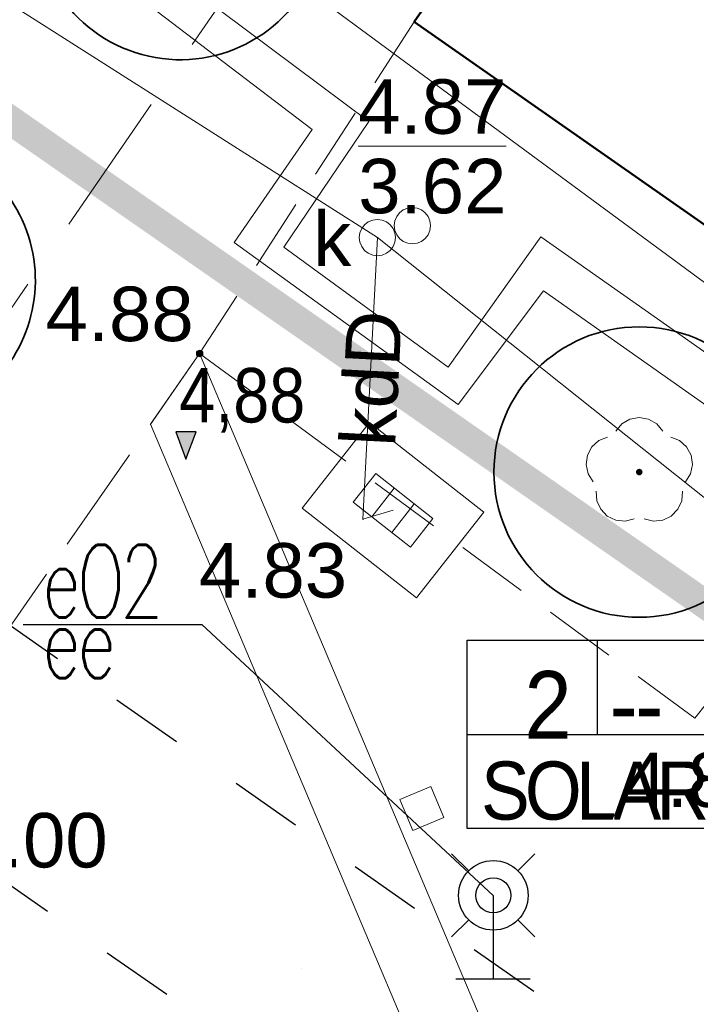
# Model space of a CAD drawing. Extents: x 5477758 to 5478338, y 5918274 to 5918502.
# Tile 45 of 121: x 5477907 to 5477917, y 5918347 to 5918360. Entities that reach past the tile are written whole.
import ezdxf
from ezdxf.enums import TextEntityAlignment as Align

# ---------------------------------------------------------------- set-up
doc = ezdxf.new("R2010")
doc.units = 0
doc.header["$PDSIZE"] = 0.75
for name, pattern in [('budynki akt$0$DASHED', [19.05, 12.7, -6.35]), ('L_0_06', [2, 1.5, -0.5]), ('PRZER1-1', [2, 1, -1]), ('PRZER2-1', [3, 2, -1])]:
    doc.linetypes.add(name, pattern=pattern)
doc.layers.get('0').update_dxf_attribs({"color": 8, "linetype": 'CONTINUOUS', "lineweight": 13})
doc.layers.add('!D_rzędne', color=8, linetype='CONTINUOUS')
for name, color, linetype, lineweight in [('0_granica 10m od okien', 8, 'CONTINUOUS', 0), ('0_GRANICE NAWIERZCHNI', 8, 'CONTINUOUS', 0), ('0_podziały zieleni średniowysokiej i nasadzeń niskich', 8, 'CONTINUOUS', 0), ('0_PROJEKTOWANE ZABAWKI', 8, 'CONTINUOUS', 0), ('A_GRANICA OPRACOWANIA', 8, 'CONTINUOUS', 0), ('E_linie_kablowe_0.4kV', 1, 'CONTINUOUS', 30), ('E_opis', 5, 'CONTINUOUS', 25), ('E_osw', 8, 'CONTINUOUS', 30), ('GESBZO', 8, 'CONTINUOUS', 50), ('GSPPRB', 8, 'CONTINUOUS', 20), ('GSPRDL', 8, 'CONTINUOUS', 18), ('GSSKOD', 8, 'PRZER2-1', 18), ('GULCPR', 8, 'CONTINUOUS', 18), ('GULKPR', 8, 'CONTINUOUS', 18), ('GULKPR_O', 8, 'CONTINUOUS', 18), ('GULTPR', 8, 'CONTINUOUS', 18), ('GUPIWZ', 8, 'CONTINUOUS', 18), ('GUPIWZ_O', 8, 'CONTINUOUS', 18), ('GUPKKS', 8, 'CONTINUOUS', 18), ('GUPKSD', 8, 'CONTINUOUS', 18), ('GUPPRZ', 8, 'CONTINUOUS', 18), ('GUPPRZ_O', 8, 'CONTINUOUS', 18), ('OT_Rzedna', 8, 'CONTINUOUS', 18), ('pomiar', 8, 'CONTINUOUS', 18), ('wysokosci', 8, 'CONTINUOUS', 18), ('ZZ_korona', 8, 'CONTINUOUS', 35)]:
    doc.layers.add(name, color=color, linetype=linetype, lineweight=lineweight)
doc.styles.add('CP_TXTCON', font='ARIAL.TTF', dxfattribs={"width": 0.8})
doc.styles.add('GEO-INFO', font='arial.ttf')
doc.styles.get("Standard").update_dxf_attribs({"font": 'TXT.SHX'})
doc.styles.add('STYL_AUTOMATYCZNY_1', font='micross.ttf')

# ---------------------------------------------------------------- blocks, each defined once
blk = doc.blocks.new('zw$6B5E')
at = {"layer": 'E_osw', "color": 5}
for p, q in [((0.363, 0.041), (0.128, 0.275)), ((1.04, 0.041), (1.275, 0.275)), ((0.363, -0.637), (0.128, -0.871)), ((1.04, -0.637), (1.275, -0.871))]:
    blk.add_line(p, q, dxfattribs=at)
for radius in [0.479, 0.242]:
    blk.add_circle((0.702, -0.298), radius, dxfattribs=at)
blk = doc.blocks.new('POINT')
at = {"color": 0}
blk.add_point((0, 0), dxfattribs=at)
blk = doc.blocks.new('SUUS05')
at = {"color": 0}
blk.add_lwpolyline([(0.5, -0.25), (-0.5, -0.25), (-0.5, 0.25), (0.5, 0.25)], close=True, dxfattribs=at)
for points in [[(-0.175, -0.25), (-0.175, 0.25)], [(0.175, -0.25), (0.175, 0.25)]]:
    blk.add_lwpolyline(points, dxfattribs=at)
blk = doc.blocks.new('OTRN')
at = {"linetype": 'Continuous', "lineweight": 13}
blk.add_hatch(color=0, dxfattribs=at).paths.add_polyline_path([(0, -0.091, 1), (0, 0.091, 1)])
at = {"color": 0, "linetype": 'Continuous', "lineweight": 13}
blk.add_circle((0, 0), 0.0906, dxfattribs=at)
blk = doc.blocks.new('OKRAG_PELNY')
at = {"color": 0}
blk.add_lwpolyline([(0, 0.5), (0.12941, 0.482963), (0.25, 0.433013), (0.353553, 0.353553), (0.433013, 0.25), (0.482963, 0.12941), (0.5, 0), (0.482963, -0.12941), (0.433013, -0.25), (0.353553, -0.353553), (0.25, -0.433013), (0.12941, -0.482963), (0, -0.5), (-0.12941, -0.482963), (-0.25, -0.433013), (-0.353553, -0.353553), (-0.433013, -0.25), (-0.482963, -0.12941), (-0.5, 0), (-0.482963, 0.12941), (-0.433013, 0.25), (-0.353553, 0.353553), (-0.25, 0.433013), (-0.12941, 0.482963)], close=True, dxfattribs=at)
blk = doc.blocks.new('SPDLP')
blk.add_hatch(color=0).paths.add_polyline_path([(0, -0.09), (0.027812, -0.085595), (0.052901, -0.072812), (0.072812, -0.052901), (0.085595, -0.027812), (0.09, 0), (0.085595, 0.027812), (0.072812, 0.052901), (0.052901, 0.072812), (0.027812, 0.085595), (0, 0.09), (-0.027812, 0.085595), (-0.052901, 0.072812), (-0.072812, 0.052901), (-0.085595, 0.027812), (-0.09, 0), (-0.085595, -0.027812), (-0.072812, -0.052901), (-0.052901, -0.072812), (-0.027812, -0.085595)])
at = {"color": 0}
for points in [[(-0.648554, 1.126667), (-0.481106, 1.325358), (-0.255912, 1.454989), (0, 1.5), (0.255912, 1.454989), (0.481106, 1.325358), (0.648554, 1.126667)], [(-1.271938, -0.268652), (-1.40916, -0.048001), (-1.462858, 0.20623), (-1.426585, 0.463525), (-1.304695, 0.693003), (-1.11182, 0.867117), (-0.871109, 0.964971)], [(0.871109, 0.964971), (1.11182, 0.867117), (1.304695, 0.693003), (1.426585, 0.463525), (1.462858, 0.20623), (1.40916, -0.048001), (1.271938, -0.268652)], [(-0.137547, -1.292703), (-0.389802, -1.355024), (-0.648184, -1.327532), (-0.881678, -1.213525), (-1.062258, -1.026689), (-1.168249, -0.78945), (-1.186929, -0.530282)], [(1.186929, -0.530282), (1.168249, -0.78945), (1.062258, -1.026689), (0.881678, -1.213525), (0.648184, -1.327532), (0.389802, -1.355024), (0.137547, -1.292703)]]:
    blk.add_lwpolyline(points, dxfattribs=at)
blk = doc.blocks.new('G$C78CF4A41')
at = {"layer": '!D_rzędne', "linetype": 'Continuous', "lineweight": 13}
for points in [[(0, 0), (-0.253, 0.31), (-0.324, 0.189)], [(0, 0), (-0.324, 0.189), (-0.394, 0.069)]]:
    blk.add_hatch(color=256, dxfattribs=at).paths.add_polyline_path(points)
blk.add_lwpolyline([(0, 0), (-0.253, 0.31), (-0.394, 0.069), (0, 0)])

msp = doc.modelspace()

# ---------------------------------------------------------------- linework, layer by layer
at = {"layer": '0_granica 10m od okien', "linetype": 'PRZER1-1', "lineweight": 30}
for points in [[(5477907.086, 5918351.957), (5477931.34, 5918335)], [(5477930.747, 5918331.896), (5477905.503, 5918349.475)]]:
    msp.add_lwpolyline(points, dxfattribs=at)
at = {"layer": '0_podziały zieleni średniowysokiej i nasadzeń niskich', "lineweight": 0}
for p, q in [((5477909.188, 5918354.609), (5477909.863, 5918355.581)), ((5477909.863, 5918355.581), (5477914.362, 5918344.934)), ((5477909.188, 5918354.609), (5477914.249, 5918342.631)), ((5477911.27, 5918347.112), (5477911.269, 5918347.115))]:
    msp.add_line(p, q, dxfattribs=at)
msp.add_lwpolyline([(5477912.202, 5918354.631), (5477911.275, 5918353.451), (5477912.848, 5918352.216), (5477913.775, 5918353.396)], close=True, dxfattribs=at)
at = {"layer": '0_PROJEKTOWANE ZABAWKI'}
msp.add_lwpolyline([(5477913.223, 5918349.195), (5477913.044, 5918349.619), (5477912.621, 5918349.44), (5477912.8, 5918349.016), (5477913.223, 5918349.195)], dxfattribs=at)
at = {"layer": 'A_GRANICA OPRACOWANIA', "linetype": 'budynki akt$0$DASHED', "ltscale": 0.1, "const_width": 0.4}
msp.add_lwpolyline([(5477902.984, 5918361.774), (5477916.9, 5918352.076), (5477917.564, 5918351.614), (5477920.33, 5918349.686), (5477925.008, 5918346.426), (5477927.636, 5918344.595), (5477927.224, 5918344.001), (5477929.613, 5918342.342), (5477930.353, 5918341.828), (5477931.84, 5918340.796), (5477932.36, 5918340.435), (5477932.052, 5918338.73), (5477931.779, 5918337.302), (5477931.203, 5918334.286), (5477930.468, 5918330.081), (5477929.362, 5918324.071), (5477927.904, 5918321.69), (5477892.005, 5918346.724), (5477902.984, 5918361.774)], dxfattribs=at)
at = {"layer": 'E_linie_kablowe_0.4kV', "color": 7, "linetype": 'ByBlock'}
for p, q in [((5477913.905, 5918348.121), (5477913.905, 5918346.967)), ((5477914.413, 5918346.967), (5477913.39, 5918346.967))]:
    msp.add_line(p, q, dxfattribs=at)
at = {"layer": 'E_opis', "lineweight": 30}
msp.add_line((5477907.433, 5918351.851, 18.795), (5477909.893, 5918351.851, 18.795), dxfattribs=at)
at = {"layer": 'E_opis', "lineweight": 25}
msp.add_line((5477913.905, 5918348.121), (5477909.893, 5918351.851, 18.795), dxfattribs=at)
at = {"layer": 'E_opis', "lineweight": 25, "elevation": 10.14}
msp.add_lwpolyline([(5477913.544, 5918351.634), (5477917.128, 5918351.634), (5477917.128, 5918349.043), (5477913.544, 5918349.043)], close=True, dxfattribs=at)
for points in [[(5477915.335, 5918351.634), (5477915.335, 5918350.338)], [(5477913.544, 5918350.338), (5477917.128, 5918350.338)]]:
    msp.add_lwpolyline(points, dxfattribs=at)
at = {"layer": 'GESBZO', "linetype": 'Continuous', "lineweight": 50}
for points in [[(5477912.816, 5918360.152), (5477918.892, 5918368.876), (5477953.955, 5918344.371)], [(5477948.209, 5918335.409), (5477912.816, 5918360.152)]]:
    msp.add_lwpolyline(points, dxfattribs=at)
at = {"layer": 'GSPPRB', "linetype": 'Continuous', "lineweight": 20}
msp.add_point((5477912.816, 5918360.152), dxfattribs=at)
at = {"layer": 'GSSKOD', "linetype": 'PRZER2-1', "lineweight": 18, "ltscale": 0.5}
msp.add_lwpolyline([(5477953.955, 5918344.371), (5477918.892, 5918368.876), (5477912.816, 5918360.152), (5477909.863, 5918355.582), (5477916.678, 5918350.56), (5477917.405, 5918351.474), (5477927.496, 5918344.442), (5477926.88, 5918343.51), (5477932.252, 5918339.779), (5477929.362, 5918324.071), (5477935.927, 5918319.225), (5477938.124, 5918320.534), (5477940.031, 5918323.232), (5477938.216, 5918324.426), (5477940.878, 5918328.21), (5477941.747, 5918327.531), (5477940.015, 5918324.991), (5477941.068, 5918324.27)], dxfattribs=at)
at = {"layer": 'GULCPR', "linetype": 'Continuous', "lineweight": 18}
for points in [[(5477897.988, 5918369.384), (5477912.19, 5918358.778), (5477911.02, 5918357.046), (5477913.282, 5918355.393), (5477914.561, 5918357.187), (5477924.74, 5918350.032), (5477947.263, 5918333.933)], [(5477897.61, 5918368.865), (5477908.665, 5918360.767), (5477911.414, 5918358.665), (5477910.336, 5918357.112), (5477913.42, 5918354.88), (5477914.595, 5918356.444), (5477929.504, 5918345.945), (5477947.01, 5918333.538)]]:
    msp.add_lwpolyline(points, dxfattribs=at)
at = {"layer": 'GULKPR', "linetype": 'Continuous', "lineweight": 18}
for points in [[(5477912.31, 5918357.179), (5477899.231, 5918365.503)], [(5477912.525, 5918353.423), (5477912.111, 5918353.301), (5477912.31, 5918357.179)], [(5477930.104, 5918343.013), (5477912.31, 5918357.179)]]:
    msp.add_lwpolyline(points, dxfattribs=at)
at = {"layer": 'GULTPR', "linetype": 'Continuous', "lineweight": 18}
msp.add_lwpolyline([(5477922.67, 5918425.86), (5477922.52, 5918425.566), (5477912.874, 5918406.653), (5477912.76, 5918406.43), (5477912.639, 5918406.211), (5477904.061, 5918390.689), (5477903.94, 5918390.47), (5477913.569, 5918382.272), (5477913.76, 5918382.11), (5477913.65, 5918381.879), (5477908.41, 5918370.85), (5477908.262, 5918370.649), (5477904.55, 5918365.6), (5477904.751, 5918365.452), (5477947.345, 5918334.06)], dxfattribs=at)
at = {"layer": 'GUPPRZ_O', "linetype": 'Continuous', "lineweight": 9, "flags": 128}
msp.add_lwpolyline([(5477912.046, 5918358.436), (5477914.084, 5918358.436)], dxfattribs=at)
at = {"layer": 'pomiar', "linetype": 'PRZER2-1', "lineweight": 13, "flags": 128}
msp.add_lwpolyline([(5477915.983, 5918368.908), (5477903.336, 5918350.476), (5477901.759, 5918348.207), (5477901.353, 5918348.025), (5477901.03, 5918348.011), (5477900.686, 5918348.087), (5477900.686, 5918348.087)], dxfattribs=at)
at = {"layer": 'pomiar', "linetype": 'L_0_06', "lineweight": 13, "flags": 128}
msp.add_lwpolyline([(5477929.362, 5918324.071), (5477901.191, 5918343.092), (5477909.863, 5918355.582)], dxfattribs=at)
at = {"layer": 'ZZ_korona'}
msp.add_circle((5477915.915, 5918353.95), 2, dxfattribs=at)
for centre, start, end in [((5477909.596, 5918361.628), 170.4407, 63.2507), ((5477905.601, 5918356.591), 232.9198, 90.0505)]:
    msp.add_arc(centre, 2, start, end, dxfattribs=at)

# ---------------------------------------------------------------- block references
at = {"layer": '!D_rzędne', "rotation": 300.2967899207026}
msp.add_blockref('G$C78CF4A41', (5477909.675, 5918354.127), dxfattribs=at)
at = {"layer": '0_GRANICE NAWIERZCHNI'}
msp.add_blockref('zw$6B5E', (5477913.204, 5918348.419), dxfattribs=at)
at = {"layer": 'E_osw'}
msp.add_blockref('zw$6B5E', (5477913.204, 5918348.419), dxfattribs=at)
at = {"layer": 'GSPRDL', "lineweight": 18, "xscale": 0.5, "yscale": 0.5}
msp.add_blockref('SPDLP', (5477915.915, 5918353.95), dxfattribs=at)
at = {"layer": 'GUPIWZ', "lineweight": 18, "xscale": 0.5, "yscale": 0.5}
msp.add_blockref('OKRAG_PELNY', (5477912.792, 5918357.343), dxfattribs=at)
at = {"layer": 'GUPKKS', "lineweight": 18, "rotation": 321.8551181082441}
msp.add_blockref('SUUS05', (5477912.525, 5918353.423), dxfattribs=at)
at = {"layer": 'GUPKSD', "xscale": 0.5, "yscale": 0.5}
msp.add_blockref('OKRAG_PELNY', (5477912.31, 5918357.179), dxfattribs=at)
at = {"layer": 'GUPKSD', "lineweight": 18, "xscale": 0.5, "yscale": 0.5}
msp.add_blockref('POINT', (5477912.31, 5918357.179), dxfattribs=at)
at = {"layer": 'GUPPRZ', "lineweight": 18}
for p in [(5477912.31, 5918357.179), (5477912.111, 5918353.301)]:
    msp.add_blockref('POINT', p, dxfattribs=at)
at = {"layer": 'OT_Rzedna', "linetype": 'Continuous', "xscale": 0.5, "yscale": 0.5, "zscale": 0.5}
msp.add_blockref('OTRN', (5477909.863, 5918355.582), dxfattribs=at)

# ---------------------------------------------------------------- texts
at = {"layer": '!D_rzędne', "linetype": 'Continuous', "lineweight": 13, "style": 'STYL_AUTOMATYCZNY_1', "width": 0.85}
msp.add_text('4,88', height=0.75, rotation=359.9511, dxfattribs=at).set_placement((5477909.583, 5918354.634))
at = {"layer": 'E_opis', "lineweight": 30, "insert": (5477907.69, 5918352.947, 18.795), "char_height": 1, "width": 46.85521, "attachment_point": 1, "line_spacing_factor": 0.5}
msp.add_mtext('\\Fromans.shx;\\T0.9;\\W0.7;eO2\\Pee', dxfattribs=at)
at = {"layer": 'E_opis', "lineweight": 25, "insert": (5477915.271, 5918350.181, 10.14), "char_height": 0.93171, "attachment_point": 5, "line_spacing_factor": 0.802139, "style": 'CP_TXTCON'}
msp.add_mtext('\\T0.9;\\W0.9;2  --\\P\\H0.858637x;SOLAR', dxfattribs=at)
at = {"layer": 'GULKPR_O', "linetype": 'Continuous', "lineweight": 0, "style": 'GEO-INFO'}
msp.add_text('kdD', height=0.75, rotation=87.0531, dxfattribs=at).set_placement((5477912.211, 5918355.24), align=Align.MIDDLE)
at = {"layer": 'GUPIWZ_O', "linetype": 'Continuous', "lineweight": 0, "style": 'GEO-INFO'}
msp.add_text('k', height=0.75, dxfattribs=at).set_placement((5477911.949, 5918356.789), align=Align.RIGHT)
at = {"layer": 'GUPPRZ_O', "linetype": 'Continuous', "lineweight": 0, "style": 'GEO-INFO'}
for s, p in [('4.87', (5477912.046, 5918358.608)), ('3.62', (5477912.046, 5918357.513))]:
    msp.add_text(s, height=0.75, dxfattribs=at).set_placement(p)
msp.add_text('4.83', height=0.75, dxfattribs=at).set_placement((5477909.854, 5918352.596), align=Align.MIDDLE_LEFT)
at = {"layer": 'wysokosci', "style": 'GEO-INFO'}
for s, p in [('4.88', (5477907.742, 5918356.503)), ('4.88', (5477915.71, 5918350.087)), ('5.00', (5477906.558, 5918349.255))]:
    msp.add_text(s, height=0.75, dxfattribs=at).set_placement(p, align=Align.TOP_LEFT)

doc.saveas('drawing.dxf')
